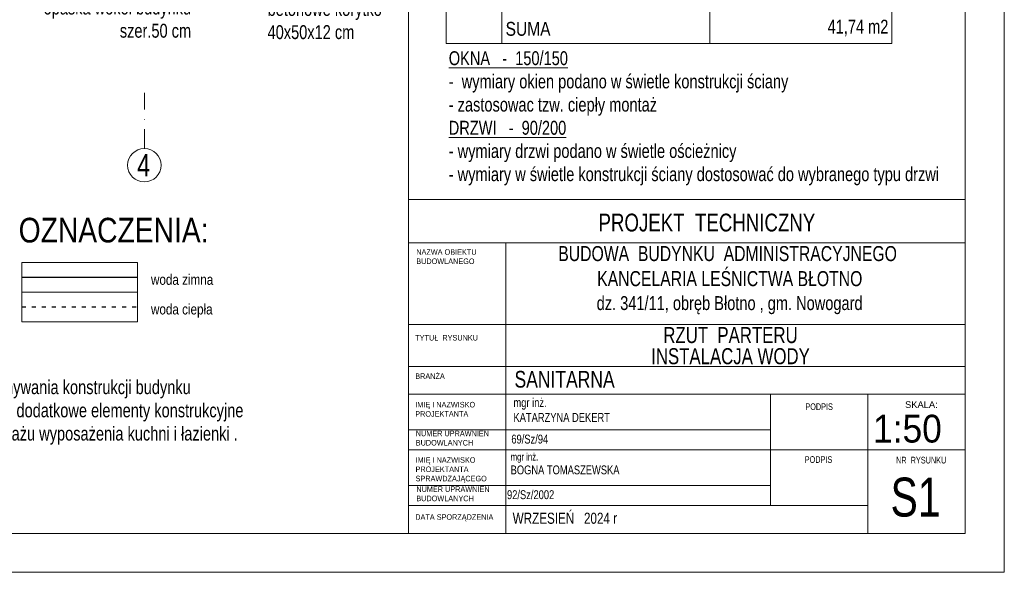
# Model space of a CAD drawing. Header units: inches. Extents: x 57112 to 98566, y -51777 to -16564.
# Tile 43 of 138: x 72328 to 73212, y -21359 to -20863. Entities that reach past the tile are written whole.
import ezdxf
from ezdxf.enums import TextEntityAlignment as Align

# ---------------------------------------------------------------- set-up
doc = ezdxf.new("R2010")
doc.units = ezdxf.units.IN
doc.header["$MEASUREMENT"] = 0
doc.linetypes.add('ACAD_ISO03W100', pattern=[30, 12, -18])
doc.linetypes.add('DASHDOT', pattern=[1, 0.5, -0.25, 0, -0.25])
doc.layers.get('0').update_dxf_attribs({"color": 251, "lineweight": 0})
for name, color, linetype, lineweight in [('## 01 WODA CIEPŁA', 20, 'ACAD_ISO03W100', 30), ('## 01 WODA ZIMNA', 5, 'Continuous', 30), ('---- 04 kociol', 1, 'Continuous', 15), ('08b-TABELKA -opisy', 7, 'Continuous', 0), ('A--tabelka rysunku', 7, 'Continuous', 0), ('A--tabelka-opisy scian', 7, 'Continuous', 0), ('A--tabelka-opisy uwagi', 7, 'Continuous', 0), ('A--tabelka-zest.pow.', 7, 'Continuous', 0), ('p--opisy dodatkowe', 251, 'Continuous', 0), ('p--osie konstr.-NR', 250, 'DASHDOT', 15)]:
    doc.layers.add(name, color=color, linetype=linetype, lineweight=lineweight)
doc.styles.add('1-50', font='arial.ttf', dxfattribs={"width": 0.75, "height": 12.5})
doc.styles.add('1-500', font='arial.ttf', dxfattribs={"width": 0.75, "height": 1.25})
doc.styles.add('Arial narrow', font='arial.ttf', dxfattribs={"width": 0.75})
doc.styles.add('ROMANS', font='simplex.shx', dxfattribs={"height": 12})
doc.styles.get("Standard").update_dxf_attribs({"font": 'arial.ttf', "width": 0.75})
doc.styles.add('STYL-1', font='arial.ttf', dxfattribs={"width": 0.75})

msp = doc.modelspace()

# ---------------------------------------------------------------- linework, layer by layer
at = {"layer": '## 01 WODA CIEPŁA', "color": 1, "linetype": 'ACAD_ISO03W100', "lineweight": 30, "ltscale": 0.3}
msp.add_line((72329.838, -21120.702, 151.8), (72433.797, -21120.702, 151.8), dxfattribs=at)
at = {"layer": '## 01 WODA ZIMNA'}
msp.add_line((72329.838, -21094.06, 151.8), (72433.797, -21094.06, 151.8), dxfattribs=at)
at = {"elevation": 151.8}
for points in [[(72329.838, -21080.738), (72433.797, -21080.738), (72433.797, -21107.381), (72329.838, -21107.381)], [(72329.838, -21107.381), (72433.797, -21107.381), (72433.797, -21134.024), (72329.838, -21134.024)]]:
    msp.add_lwpolyline(points, close=True, dxfattribs=at)
at = {"layer": 'A--tabelka rysunku', "linetype": 'Continuous'}
for p, q in [((72677.151, -21024.191, 151.8), (72677.151, -19909.191, 151.8)), ((72677.151, -21024.191, 151.8), (72677.151, -19909.191, 151.8)), ((73177.151, -21324.191, 151.8), (73177.151, -19908.375, 151.8)), ((73177.151, -21024.191, 151.8), (72677.151, -21024.191, 151.8)), ((73177.151, -21063.253, 151.8), (72677.151, -21063.253, 151.8)), ((72764.651, -21063.253, 151.8), (72764.651, -21324.191, 151.8)), ((73177.151, -21136.691, 151.8), (72677.151, -21136.691, 151.8)), ((73177.151, -21136.691, 151.8), (72677.151, -21136.691, 151.8)), ((73177.151, -21174.191, 151.8), (72677.151, -21174.191, 151.8)), ((73177.151, -21199.191, 151.8), (72677.151, -21199.191, 151.8)), ((73002.151, -21299.191, 151.8), (73002.151, -21199.191, 151.8)), ((73089.651, -21324.191, 151.8), (73089.651, -21199.191, 151.8)), ((73002.151, -21231.191, 151.8), (72677.151, -21231.191, 151.8)), ((73089.651, -21249.191, 151.8), (72677.151, -21249.191, 151.8)), ((73089.651, -21249.191, 151.8), (73177.151, -21249.191, 151.8)), ((73002.151, -21281.191, 151.8), (72677.151, -21281.191, 151.8)), ((73089.651, -21299.191, 151.8), (72677.151, -21299.191, 151.8))]:
    msp.add_line(p, q, dxfattribs=at)
at = {"layer": 'A--tabelka rysunku', "linetype": 'Continuous', "elevation": 151.8}
for points in [[(71112.151, -21359.191), (73212.151, -21359.191), (73212.151, -19874.191), (71112.151, -19874.191)], [(71237.151, -21324.191), (73177.151, -21324.191), (73177.151, -19909.191), (71237.151, -19909.191)], [(72677.151, -21324.191), (73177.151, -21324.191), (73177.151, -21024.191), (72677.151, -21024.191)]]:
    msp.add_lwpolyline(points, close=True, dxfattribs=at)
at = {"layer": 'A--tabelka-zest.pow.'}
for p, q in [((72761.052, -20684.007, 151.8), (72761.052, -20884.007, 151.8)), ((72947.567, -20684.007, 151.8), (72947.567, -20884.007, 151.8)), ((72711.052, -20884.007, 151.8), (73111.052, -20884.007, 151.8))]:
    msp.add_line(p, q, dxfattribs=at)
at = {"layer": 'A--tabelka-zest.pow.', "elevation": 151.8}
msp.add_lwpolyline([(72711.052, -20884.007), (72711.052, -20684.007), (73111.052, -20684.007), (73111.052, -20884.007)], dxfattribs=at)
at = {"layer": 'p--osie konstr.-NR', "linetype": 'DASHDOT', "ltscale": 35}
msp.add_line((72439.892, -20978.512, 151.8), (72439.892, -20928.512, 151.8), dxfattribs=at)
at = {"layer": 'p--osie konstr.-NR', "linetype": 'Continuous', "ltscale": 35}
msp.add_circle((72439.892, -20993.512, 151.8), 15, dxfattribs=at)

# ---------------------------------------------------------------- texts
at = {"layer": '---- 04 kociol', "color": 7, "insert": (72412.284, -21051.954, 4964.239), "char_height": 22.14567, "width": 470.2653, "attachment_point": 5, "style": 'ROMANS'}
msp.add_mtext('{\\fArial Narrow|b0|i0|c238|p34;OZNACZENIA:}', dxfattribs=at)
at = {"layer": '08b-TABELKA -opisy', "char_height": 9.375, "width": 224.24661, "attachment_point": 1}
for s, insert in [('\\W0.8;woda zimna', (72445.863, -21091.528, 151.8)), ('\\W0.8;woda ciepła', (72445.863, -21118.17, 151.8))]:
    msp.add_mtext(s, dxfattribs=dict(at, insert=insert))
at = {"layer": 'A--tabelka rysunku', "style": 'Arial narrow'}
msp.add_text('SKALA:', height=6, dxfattribs=at).set_placement((73123.012, -21205.525, 151.8), align=Align.TOP_LEFT)
at = {"layer": 'A--tabelka rysunku', "style": 'Arial narrow', "width": 0.908571}
msp.add_text('1:50', height=25, dxfattribs=at).set_placement((73094.275, -21217.626, 151.8), align=Align.TOP_LEFT)
at = {"layer": 'A--tabelka rysunku', "ltscale": 35, "attachment_point": 2}
for s, insert, char_height, width, style in [('PROJEKT  TECHNICZNY', (72945.057, -21036.978, 151.8), 16, 627.98218, 'Arial narrow'), ('RZUT  PARTERU', (72966.264, -21138.855, 151.8), 14.4, 471.50093, 'STYL-1'), ('INSTALACJA WODY', (72966.264, -21157.832, 151.8), 14.4, 471.50093, 'STYL-1'), ('\\pxql;SANITARNA ', (73086.305, -21178.264, 151.8), 15, 627.98218, 'Arial narrow')]:
    msp.add_mtext(s, dxfattribs=dict(at, insert=insert, char_height=char_height, width=width, style=style))
at = {"layer": 'A--tabelka rysunku'}
for s, insert, char_height, width, attachment_point, style in [('NAZWA OBIEKTU\\PBUDOWLANEGO', (72684.076, -21068.928, 151.8), 5, 277.17637, 1, 'Arial narrow'), ('{\\H0.75x;BUDOWA  BUDYNKU  ADMINISTRACYJNEGO\\P KANCELARIA LEŚNICTWA BŁOTNO\\P\\H0.9259x; dz. 341/11, obręb Błotno , gm. Nowogard}', (72963.66, -21066.087, 151.8), 18, 597.29156, 2, '1-500'), ('TYTUŁ  RYSUNKU', (72683.17, -21145.959, 151.8), 5, 277.17637, 1, 'Arial narrow'), ('BRANŻA', (72683.17, -21180.466, 151.8), 5, 277.17637, 1, 'Arial narrow'), ('IMIĘ I NAZWISKO \\PPROJEKTANTA', (72683.17, -21206.074, 151.8), 5, 277.17637, 1, 'Arial narrow'), ('PODPIS ', (73033.504, -21207.41, 151.8), 6, 277.17637, 1, 'Arial narrow'), ('NUMER UPRAWNIEŃ \\PBUDOWLANYCH', (72683.615, -21231.936, 151.8), 5, 277.17637, 1, 'Arial narrow'), ('\\P69/Sz/94', (72769.465, -21222.171, 151.8), 8, 277.17637, 1, 'Arial narrow'), ('IMIĘ I NAZWISKO \\PPROJEKTANTA\\PSPRAWDZAJĄCEGO', (72683.455, -21255.802, 151.8), 5, 277.17637, 1, 'Arial narrow'), ('{\\H0.8333x;mgr inż.\\P}BOGNA TOMASZEWSKA    \\P    ', (72768.81, -21252.082, 151.8), 8, 219.89178, 1, 'Arial narrow'), ('PODPIS  ', (73032.935, -21254.864, 151.8), 6, 277.17637, 1, 'Arial narrow'), ('NR  RYSUNKU', (73114.998, -21255.401, 151.8), 6, 72.14614, 1, 'Arial narrow'), ('S1', (73110.022, -21274.126, 151.8), 35, 65.0967, 1, 'Arial narrow'), ('NUMER UPRAWNIEŃ \\PBUDOWLANYCH', (72684.135, -21281.954, 151.8), 5, 277.17637, 1, 'Arial narrow'), ('92/Sz/2002      ', (72765.582, -21285.453, 151.8), 8, 219.89178, 1, 'Arial narrow'), ('DATA SPORZĄDZENIA', (72683.17, -21307.015, 151.8), 5, 277.17637, 1, 'Arial narrow'), ('WRZESIEŃ   2024 r', (72770.654, -21305.618, 151.8), 10, 277.17637, 1, 'Arial narrow')]:
    msp.add_mtext(s, dxfattribs=dict(at, insert=insert, char_height=char_height, width=width, attachment_point=attachment_point, style=style))
at = {"layer": 'A--tabelka rysunku', "insert": (72771.364, -21202.713, 151.8), "char_height": 8, "width": 277.17637, "attachment_point": 1}
msp.add_mtext('mgr inż.\\PKATARZYNA DEKERT', dxfattribs=at)
at = {"layer": 'A--tabelka-opisy scian', "lineweight": 5, "insert": (72713.263, -20891.067, 151.8), "char_height": 12.5, "width": 451.6344, "attachment_point": 1, "style": '1-50'}
msp.add_mtext('{\\LOKNA   -  150/150 \\P}-  wymiary okien podano w świetle konstrukcji ściany\\P- zastosowac tzw. ciepły montaż\\P{\\LDRZWI   -  90/200} \\P- wymiary drzwi podano w świetle ościeżnicy\\P- wymiary w świetle konstrukcji ściany dostosować do wybranego typu drzwi', dxfattribs=at)
at = {"layer": 'A--tabelka-opisy uwagi', "color": 251, "linetype": 'Continuous', "lineweight": 5, "insert": (72225.345, -21165.773, 151.8), "char_height": 12.5, "width": 333.93037, "attachment_point": 1, "style": '1-50'}
msp.add_mtext('UWAGI:\\PNa etapie wykonywania konstrukcji budynku \\Pnależy wykonać  dodatkowe elementy konstrukcyjne służące do montażu wyposażenia kuchni i łazienki .', dxfattribs=at)
at = {"layer": 'A--tabelka-zest.pow.', "width": 0.8}
msp.add_text('SUMA', height=12.5, dxfattribs=at).set_placement((72764.3, -20864.702, 151.8), align=Align.TOP_LEFT)
at = {"layer": 'A--tabelka-zest.pow.', "insert": (73044.571, -20862.729, 151.8), "char_height": 12.5, "width": 63.48431, "attachment_point": 1, "style": '1-50'}
msp.add_mtext('\\pxqr;41,74 m2', dxfattribs=at)
at = {"layer": 'p--opisy dodatkowe', "char_height": 12.5, "style": '1-50'}
for s, insert, width, attachment_point in [('opaska wokół budynku\\Pszer.50 cm', (72481.912, -20845.557, 151.8), 167.1707, 3), ('betonowe korytko\\P40x50x12 cm', (72550.565, -20846.81, 151.8), 177.1707, 1)]:
    msp.add_mtext(s, dxfattribs=dict(at, insert=insert, width=width, attachment_point=attachment_point))
at = {"layer": 'p--osie konstr.-NR', "linetype": 'Continuous', "ltscale": 35, "insert": (72445.138, -20983.383, 151.8), "char_height": 20, "width": 63.5564, "attachment_point": 3}
msp.add_mtext('4', dxfattribs=at)

doc.saveas('drawing.dxf')
